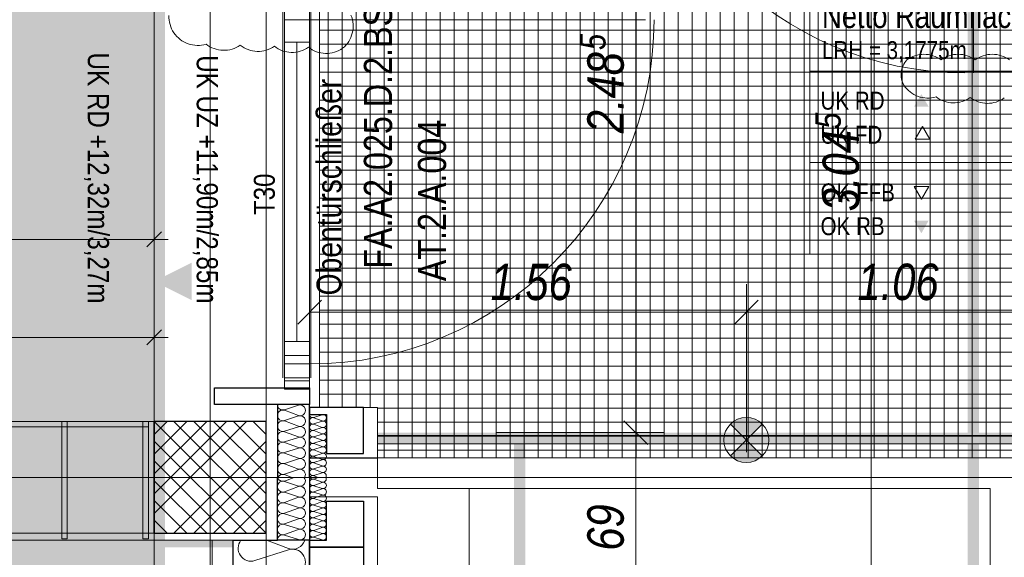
# Model space of a CAD drawing. Extents: x -620 to 300, y 62 to 1112.
# Tile 56 of 200: x -470 to -399, y 544 to 582. Entities that reach past the tile are written whole.
import ezdxf
from ezdxf.lldxf.tags import DXFTag

# ---------------------------------------------------------------- set-up
doc = ezdxf.new("R2010")
doc.units = 0
doc.layers.get('0').update_dxf_attribs({"lineweight": 13})
for name, color, linetype, lineweight, true_color in [('00 -Bauelemente -Gipskarton', 7, 'Continuous', 9, 0xff7fe6), ('00_ E_ST_Handlaufleuchte', 7, 'Continuous', 13, 0xb2b200), ('00_E_ST_Handlaufleuchte_Bem', 7, 'Continuous', 5, 0x7d7d00), ('00_E_ST_Handlaufleuchte_Kabel', 3, 'Continuous', 18, 0x00ff00), ('00_E_ST_Handlaufleuchte–Handlauf-Position', 7, 'Continuous', 5, 0x0000b2), ('30 -33 Aussenwände- 3 Aussenstützen', 7, 'Continuous', 50, 0x0000dd), ('30 -33 Aussenwände- 7 Fassade_ Elemente', 7, 'Continuous', 9, 0x00aacc), ('30 -34 Innenwände- 2 nichttragend', 7, 'Continuous', 18, 0xff7fe6), ('30 -34 Innenwände- 6 Elemente', 7, 'Continuous', 9, 0xff6633), ('30 -35 Decken- 1 Konstruktion-Träger- Stahlbeton', 7, 'Continuous', 13, 0x33aa00), ('60- 61 allgemeine Ausstattung- 1 Möbel', 9, 'Continuous', 9, 0x808080), ('60- 61 allgemeine Ausstattung- 4 Terrassen', 9, 'Continuous', 9, 0x808080), ('70 -72 Beschriftung- 1 Beschriftung allgemein', 7, 'Continuous', 9, 0xff6633), ('70 -75 Raumstempel- 1 Raumstempel-A06CPVLWL0', 1, 'Continuous', 50, 0xff0000), ('70 -76 Bemaßung- 2 Allgemein', 9, 'Continuous', 5, 0x808080), ('70 -77 Revision- 2 Wolken', 7, 'Continuous', 18, 0x944cff), ('iwb_Layout BA_Markierung', 7, 'Continuous', 9, 0xbadcdc)]:
    doc.layers.add(name, color=color, linetype=linetype, lineweight=lineweight, true_color=true_color)
doc.layers.add('70 -71 Achsen- 1 Gebäudeachsen', color=7, linetype='STRICHPUNKT2-A06CPVM0L0', lineweight=18)
doc.layers.add('Keine-A06CPVLYL0', color=7, linetype='Continuous', lineweight=9)
doc.styles.get("Standard").update_dxf_attribs({"font": 'ARIALN.TTF'})
tags = doc.linetypes.add('grob-A06CPVLVL0', pattern=[14, 3, -8, 3]).pattern_tags.tags
tags[8:9] = [DXFTag(74, 4), DXFTag(75, 0), DXFTag(340, '0'), DXFTag(46, 0.0), DXFTag(50, 0.0), DXFTag(44, 0.0), DXFTag(45, 0.0)]
tags[6:7] = [DXFTag(74, 4), DXFTag(75, 0), DXFTag(340, '0'), DXFTag(46, 0.0), DXFTag(50, 0.0), DXFTag(44, 0.0), DXFTag(45, 0.0)]
tags[4:5] = [DXFTag(74, 4), DXFTag(75, 0), DXFTag(340, '0'), DXFTag(46, 0.0), DXFTag(50, 0.0), DXFTag(44, 0.0), DXFTag(45, 0.0)]
tags = doc.linetypes.add('STRICHPUNKT2-A06CPVM0L0', pattern=[12.7, 6.35, -3.175, 0, -3.175]).pattern_tags.tags
tags[10:11] = [DXFTag(74, 4), DXFTag(75, 0), DXFTag(340, '0'), DXFTag(46, 0.0), DXFTag(50, 0.0), DXFTag(44, 0.0), DXFTag(45, 0.0)]
tags[8:9] = [DXFTag(74, 4), DXFTag(75, 0), DXFTag(340, '0'), DXFTag(46, 0.0), DXFTag(50, 0.0), DXFTag(44, 0.0), DXFTag(45, 0.0)]
tags[6:7] = [DXFTag(74, 4), DXFTag(75, 0), DXFTag(340, '0'), DXFTag(46, 0.0), DXFTag(50, 0.0), DXFTag(44, 0.0), DXFTag(45, 0.0)]
tags[4:5] = [DXFTag(74, 4), DXFTag(75, 0), DXFTag(340, '0'), DXFTag(46, 0.0), DXFTag(50, 0.0), DXFTag(44, 0.0), DXFTag(45, 0.0)]

# ---------------------------------------------------------------- blocks, each defined once
blk = doc.blocks.new('Polygon-A06CPVLNL0')
at = {"color": 0, "linetype": 'ByBlock', "lineweight": -2, "ltscale": 0.13}
blk.add_solid([(-459.485, 86.607), (-538.631, 86.396), (-459.318, 1083.814), (-538.631, 1083.814)], dxfattribs=at)
blk = doc.blocks.new('Referenz-A06CPVM1L0')
at = {"layer": '00 -Bauelemente -Gipskarton', "color": 0, "linetype": 'Continuous', "lineweight": 0, "ltscale": 0.13}
for points in [[(-454.536, 545.114), (-539.606, 545.114), (-539.606, 544.908)], [(-454.536, 545.114), (-539.606, 544.908), (-539.606, 544.864)], [(-454.536, 545.114), (-539.606, 544.864), (-454.536, 544.864)], [(-454.536, 544.864), (-539.606, 544.864), (-539.606, 544.658)], [(-454.536, 544.864), (-539.606, 544.658), (-539.606, 544.614)], [(-454.536, 544.864), (-539.606, 544.614), (-454.536, 544.614)]]:
    blk.add_solid(points, dxfattribs=at)
at = {"layer": '30 -33 Aussenwände- 3 Aussenstützen', "color": 0, "lineweight": 9}
for p, q in [((-460.176, 553.614), (-452.176, 545.614)), ((-453.59, 553.614), (-460.176, 547.028)), ((-455.005, 553.614), (-460.176, 548.442)), ((-456.419, 553.614), (-460.176, 549.856)), ((-457.833, 553.614), (-460.176, 551.27)), ((-459.247, 553.614), (-460.176, 552.685)), ((-458.762, 553.614), (-452.176, 547.028)), ((-457.348, 553.614), (-452.176, 548.442)), ((-455.934, 553.614), (-452.176, 549.856)), ((-454.519, 553.614), (-452.176, 551.27)), ((-453.105, 553.614), (-452.176, 552.685)), ((-460.176, 552.199), (-453.59, 545.614)), ((-452.176, 552.199), (-458.762, 545.614)), ((-460.176, 550.785), (-455.005, 545.614)), ((-452.176, 550.785), (-457.348, 545.614)), ((-456.176, 550.614), (-456.176, 548.614)), ((-460.176, 549.371), (-456.419, 545.614)), ((-457.176, 549.614), (-455.176, 549.614)), ((-452.176, 549.371), (-455.934, 545.614)), ((-460.176, 547.957), (-457.833, 545.614)), ((-452.176, 547.957), (-454.519, 545.614)), ((-460.176, 546.543), (-459.247, 545.614)), ((-452.176, 546.543), (-453.105, 545.614))]:
    blk.add_line(p, q, dxfattribs=at)
at = {"layer": '30 -33 Aussenwände- 3 Aussenstützen', "color": 0, "linetype": 'Continuous', "lineweight": 25, "ltscale": 0.25}
for p, q in [((-452.176, 553.614), (-460.176, 553.614)), ((-460.176, 553.614), (-460.176, 545.614)), ((-452.176, 545.614), (-452.176, 553.614)), ((-460.176, 545.614), (-452.176, 545.614))]:
    blk.add_line(p, q, dxfattribs=at)
at = {"layer": '30 -33 Aussenwände- 7 Fassade_ Elemente', "color": 0, "linetype": 'grob-A06CPVLVL0', "ltscale": 0.13}
for p, q in [((-401.676, 578.514), (-401.676, 602.514)), ((-450.976, 556.714), (-450.976, 583.914)), ((-448.976, 556.714), (-448.976, 583.914)), ((-449.076, 582.314), (-449.076, 558.314)), ((-425.076, 582.314), (-449.076, 582.314)), ((-437.676, 548.814), (-444.236, 548.814)), ((-437.676, 519.014), (-437.676, 548.814))]:
    blk.add_line(p, q, dxfattribs=at)
at = {"layer": '30 -33 Aussenwände- 7 Fassade_ Elemente', "color": 0, "linetype": 'Continuous', "lineweight": 18, "ltscale": 0.18}
for p, q in [((-450.876, 556.514), (-450.876, 583.914)), ((-449.076, 583.914), (-449.076, 556.514)), ((-450.876, 582.314), (-449.076, 582.314)), ((-450.876, 580.714), (-450.876, 582.314)), ((-449.076, 582.314), (-449.076, 580.714)), ((-449.076, 580.714), (-450.876, 580.714)), ((-449.976, 580.714), (-449.976, 559.314)), ((-450.876, 559.314), (-449.076, 559.314)), ((-450.876, 557.714), (-450.876, 559.314)), ((-449.076, 559.314), (-449.076, 557.714)), ((-450.876, 557.714), (-449.076, 557.714)), ((-450.876, 555.914), (-450.876, 557.714)), ((-449.076, 557.714), (-450.876, 557.714)), ((-449.076, 557.714), (-449.076, 555.914)), ((-449.076, 556.514), (-450.876, 556.514)), ((-449.076, 555.914), (-450.876, 555.914))]:
    blk.add_line(p, q, dxfattribs=at)
at = {"layer": '30 -33 Aussenwände- 7 Fassade_ Elemente', "color": 0, "linetype": 'Continuous', "ltscale": 0.13}
for p, q in [((-450.876, 558.314), (-450.876, 582.314)), ((-450.876, 582.314), (-449.076, 582.314)), ((-449.076, 582.314), (-449.076, 558.314)), ((-450.876, 556.714), (-450.876, 558.314)), ((-450.876, 558.314), (-449.076, 558.314)), ((-449.076, 558.314), (-450.876, 558.314)), ((-449.076, 558.314), (-449.076, 556.714)), ((-449.076, 556.714), (-450.876, 556.714)), ((-450.876, 554.444), (-449.876, 554.765)), ((-449.876, 554.037), (-450.876, 554.407)), ((-448.776, 553.892), (-448.176, 554.084)), ((-450.876, 553.678), (-449.876, 553.999)), ((-450.876, 553.678), (-449.876, 553.999)), ((-449.876, 553.271), (-450.876, 553.64)), ((-449.876, 553.271), (-450.876, 553.64)), ((-448.777, 553.432), (-448.176, 553.625)), ((-448.777, 553.432), (-448.176, 553.625)), ((-448.177, 553.187), (-448.777, 553.41)), ((-448.177, 553.187), (-448.777, 553.41)), ((-448.176, 553.647), (-448.776, 553.869)), ((-450.876, 552.912), (-449.876, 553.233)), ((-449.876, 552.505), (-450.876, 552.874)), ((-448.777, 552.973), (-448.177, 553.165)), ((-448.177, 552.728), (-448.777, 552.95)), ((-448.777, 552.513), (-448.177, 552.705)), ((-450.876, 552.146), (-449.876, 552.467)), ((-449.876, 551.739), (-450.876, 552.108)), ((-448.778, 552.053), (-448.177, 552.246)), ((-448.178, 551.808), (-448.778, 552.031)), ((-448.177, 552.268), (-448.777, 552.49)), ((-450.876, 551.38), (-449.876, 551.701)), ((-450.876, 551.38), (-449.876, 551.701)), ((-449.876, 550.973), (-450.876, 551.342)), ((-449.876, 550.973), (-450.876, 551.342)), ((-448.778, 551.594), (-448.178, 551.786)), ((-448.178, 551.349), (-448.778, 551.571)), ((-448.778, 551.134), (-448.178, 551.326)), ((-456.176, 548.614), (-456.176, 550.614)), ((-456.176, 548.614), (-456.176, 550.614)), ((-450.876, 550.614), (-449.876, 550.935)), ((-450.876, 550.614), (-449.876, 550.935)), ((-449.876, 550.207), (-450.876, 550.576)), ((-448.779, 550.674), (-448.178, 550.867)), ((-448.779, 550.674), (-448.178, 550.867)), ((-448.179, 550.43), (-448.779, 550.652)), ((-448.179, 550.43), (-448.779, 550.652)), ((-448.178, 550.889), (-448.778, 551.111)), ((-450.876, 549.848), (-449.876, 550.169)), ((-448.779, 550.215), (-448.179, 550.407)), ((-448.779, 550.215), (-448.179, 550.407)), ((-448.179, 549.97), (-448.779, 550.192)), ((-448.779, 549.755), (-448.179, 549.947)), ((-455.176, 549.614), (-457.176, 549.614)), ((-455.176, 549.614), (-457.176, 549.614)), ((-450.876, 549.81), (-450.345, 549.614)), ((-450.876, 549.351), (-450.166, 549.614)), ((-450.876, 549.313), (-449.876, 548.992)), ((-448.779, 549.733), (-448.457, 549.613)), ((-448.779, 549.495), (-448.457, 549.614)), ((-448.779, 549.472), (-448.179, 549.28)), ((-448.179, 549.257), (-448.779, 549.035)), ((-449.876, 548.955), (-450.876, 548.585)), ((-450.876, 548.547), (-449.876, 548.226)), ((-450.876, 548.547), (-449.876, 548.226)), ((-448.779, 549.013), (-448.179, 548.82)), ((-448.779, 549.013), (-448.179, 548.82)), ((-448.179, 548.798), (-448.779, 548.575)), ((-448.179, 548.798), (-448.779, 548.575)), ((-448.779, 548.553), (-448.178, 548.361)), ((-448.779, 548.553), (-448.178, 548.361)), ((-400.476, 548.814), (-444.236, 548.814)), ((-400.476, 452.414), (-400.476, 548.814)), ((-449.876, 548.189), (-450.876, 547.819)), ((-449.876, 548.189), (-450.876, 547.819)), ((-450.876, 547.781), (-449.876, 547.46)), ((-450.876, 547.781), (-449.876, 547.46)), ((-444.236, 548.214), (-449.076, 548.214)), ((-449.076, 548.214), (-449.076, 545.114)), ((-448.178, 548.338), (-448.778, 548.116)), ((-448.778, 548.093), (-448.178, 547.901)), ((-448.178, 547.878), (-448.778, 547.656)), ((-444.236, 386.014), (-444.236, 548.214)), ((-449.876, 547.423), (-450.876, 547.053)), ((-448.778, 547.634), (-448.178, 547.441)), ((-448.178, 547.419), (-448.778, 547.196)), ((-448.778, 547.174), (-448.177, 546.982)), ((-450.876, 547.015), (-449.876, 546.694)), ((-449.876, 546.656), (-450.876, 546.287)), ((-449.876, 546.656), (-450.876, 546.287)), ((-448.177, 546.959), (-448.777, 546.737)), ((-448.777, 546.714), (-448.177, 546.522)), ((-448.177, 546.499), (-448.777, 546.277)), ((-450.876, 546.249), (-449.876, 545.928)), ((-450.876, 546.249), (-449.876, 545.928)), ((-449.876, 545.89), (-450.876, 545.521)), ((-448.777, 546.255), (-448.177, 546.062)), ((-448.177, 546.04), (-448.777, 545.818)), ((-448.177, 546.04), (-448.777, 545.818)), ((-448.777, 545.795), (-448.176, 545.603)), ((-448.777, 545.795), (-448.176, 545.603)), ((-449.076, 545.114), (-456.036, 545.114)), ((-456.036, 545.114), (-456.036, 389.114)), ((-450.576, 544.527), (-452.163, 545.114)), ((-450.876, 545.483), (-449.876, 545.162)), ((-448.176, 545.58), (-448.776, 545.358)), ((-448.776, 545.335), (-448.176, 545.143)), ((-450.576, 544.437), (-452.976, 543.666))]:
    blk.add_line(p, q, dxfattribs=at)
at = {"layer": '30 -33 Aussenwände- 7 Fassade_ Elemente', "color": 0, "linetype": 'Continuous', "lineweight": 25, "ltscale": 0.25}
for p, q in [((-455.876, 554.814), (-455.876, 556.014)), ((-455.876, 556.014), (-449.076, 556.014)), ((-449.076, 556.014), (-449.076, 554.814)), ((-449.076, 554.814), (-455.876, 554.814)), ((-449.076, 554.814), (-451.376, 554.814)), ((-451.376, 554.814), (-451.376, 549.614)), ((-449.076, 549.614), (-449.076, 554.814)), ((-445.236, 554.614), (-449.076, 554.614)), ((-449.076, 554.614), (-449.076, 554.114)), ((-449.076, 554.114), (-447.876, 554.114)), ((-447.876, 554.114), (-447.876, 551.314)), ((-445.236, 551.314), (-445.236, 554.614)), ((-447.876, 551.314), (-445.236, 551.314)), ((-449.076, 551.014), (-444.236, 551.014)), ((-451.376, 545.114), (-451.376, 549.614)), ((-451.376, 545.114), (-451.376, 549.614)), ((-449.076, 549.614), (-449.076, 384.614)), ((-449.076, 549.614), (-449.076, 545.114)), ((-447.876, 545.114), (-447.876, 547.914)), ((-447.876, 547.914), (-445.236, 547.914)), ((-445.236, 547.914), (-445.236, 544.614)), ((-454.536, 389.114), (-454.536, 545.114)), ((-454.536, 545.114), (-451.376, 545.114)), ((-449.076, 545.114), (-451.376, 545.114)), ((-449.076, 545.114), (-447.876, 545.114)), ((-449.076, 544.614), (-449.076, 545.114)), ((-449.076, 389.614), (-449.076, 544.614)), ((-449.076, 544.614), (-445.236, 544.614)), ((-445.236, 544.614), (-449.076, 544.614)), ((-445.236, 544.614), (-445.236, 389.614))]:
    blk.add_line(p, q, dxfattribs=at)
at = {"layer": '30 -33 Aussenwände- 7 Fassade_ Elemente', "color": 0, "linetype": 'grob-A06CPVLVL0', "ltscale": 0.13}
for centre, major_axis in [((-402.276, 602.514), (-24, 0)), ((-449.076, 582.314), (0, -24.6))]:
    blk.add_ellipse(centre, major_axis=major_axis, ratio=1, start_param=0, end_param=1.570796, dxfattribs=at)
at = {"layer": '30 -33 Aussenwände- 7 Fassade_ Elemente', "color": 0, "linetype": 'Continuous', "ltscale": 0.13}
for centre, major_axis, end_param in [((-450.994, 554.808), (-0.383, 0.005), 1.896254), ((-449.759, 554.401), (-0.117, -0.364), 3.765224), ((-450.994, 554.042), (0.117, 0.364), 3.764652), ((-450.994, 554.042), (0.117, 0.364), 3.764652), ((-449.759, 553.635), (-0.117, -0.364), 3.765224), ((-449.759, 553.635), (-0.117, -0.364), 3.765224), ((-448.846, 554.11), (-0.23, 0.003), 1.896254), ((-448.106, 553.866), (-0.071, -0.219), 3.765224), ((-450.994, 553.276), (0.117, 0.364), 3.764652), ((-450.994, 553.276), (0.117, 0.364), 3.764652), ((-448.847, 553.651), (0.071, 0.219), 3.764652), ((-448.847, 553.651), (0.071, 0.219), 3.764652), ((-448.847, 553.191), (0.071, 0.219), 3.764652), ((-448.847, 553.191), (0.071, 0.219), 3.764652), ((-448.106, 553.406), (-0.071, -0.219), 3.765224), ((-448.106, 553.406), (-0.071, -0.219), 3.765224), ((-450.994, 552.51), (0.117, 0.364), 3.764652), ((-449.759, 552.869), (-0.117, -0.364), 3.765224), ((-448.847, 552.732), (0.071, 0.219), 3.764652), ((-448.106, 552.946), (-0.071, -0.219), 3.765224), ((-448.107, 552.487), (-0.071, -0.219), 3.765224), ((-450.994, 551.744), (0.117, 0.364), 3.764652), ((-450.994, 551.744), (-0.31, 0.225), 1.254884), ((-450.994, 551.744), (0.117, 0.364), 1.254884), ((-449.759, 552.103), (-0.117, -0.364), 3.765224), ((-448.848, 552.272), (0.071, 0.219), 3.764652), ((-448.848, 551.812), (0.071, 0.219), 3.764652), ((-448.107, 552.027), (-0.071, -0.219), 3.765224), ((-450.994, 550.978), (0.117, 0.364), 3.764652), ((-450.994, 551.744), (-0.31, -0.225), 1.254884), ((-450.994, 550.978), (0.117, 0.364), 1.254884), ((-449.759, 551.337), (-0.117, -0.364), 3.765224), ((-449.759, 551.337), (0.31, 0.225), 1.255075), ((-449.759, 551.337), (0.31, -0.225), 1.255075), ((-448.848, 551.353), (0.071, 0.219), 3.764652), ((-448.107, 551.567), (-0.071, -0.219), 3.765224), ((-448.108, 551.108), (-0.071, -0.219), 3.765224), ((-450.994, 550.978), (-0.31, 0.225), 1.254884), ((-450.994, 550.978), (-0.31, -0.225), 1.254884), ((-450.994, 550.212), (0.117, 0.364), 1.254884), ((-449.759, 551.337), (-0.117, -0.364), 1.255075), ((-449.759, 550.571), (-0.117, -0.364), 3.765224), ((-449.759, 550.571), (0.31, 0.225), 1.255075), ((-449.759, 550.571), (0.31, -0.225), 1.255075), ((-448.849, 550.893), (0.071, 0.219), 3.764652), ((-448.849, 550.893), (-0.186, 0.135), 1.254884), ((-448.849, 550.433), (0.071, 0.219), 3.764652), ((-448.849, 550.433), (-0.186, 0.135), 1.254884), ((-448.849, 550.893), (0.071, 0.219), 1.254884), ((-448.849, 550.893), (-0.186, -0.135), 1.254884), ((-448.849, 550.433), (0.071, 0.219), 1.254884), ((-448.108, 550.648), (-0.071, -0.219), 3.765224), ((-448.108, 550.648), (0.186, 0.135), 1.255075), ((-448.108, 550.648), (0.186, -0.135), 1.255075), ((-450.994, 550.212), (-0.31, 0.225), 1.254884), ((-450.994, 549.446), (0.117, 0.364), 1.428714), ((-450.994, 550.212), (-0.31, -0.225), 1.254884), ((-449.759, 550.571), (-0.117, -0.364), 1.255075), ((-449.759, 549.805), (0.332, -0.191), 2.405647), ((-448.85, 549.974), (-0.186, 0.135), 1.254884), ((-448.85, 549.974), (-0.186, -0.135), 1.254884), ((-448.849, 550.433), (-0.186, -0.135), 1.254884), ((-448.85, 549.974), (0.071, 0.219), 1.254884), ((-448.108, 550.648), (-0.071, -0.219), 1.255075), ((-448.109, 550.188), (-0.071, -0.219), 3.765224), ((-448.109, 550.188), (0.186, 0.135), 1.255075), ((-448.109, 550.188), (-0.071, -0.219), 1.255075), ((-448.109, 549.729), (0.198, -0.116), 2.411197), ((-448.109, 550.188), (0.186, -0.135), 1.255075), ((-450.994, 548.949), (-0.31, 0.225), 1.254884), ((-450.994, 549.715), (-0.369, -0.102), 1.613483), ((-450.994, 548.949), (0.117, 0.364), 1.254884), ((-449.759, 549.356), (-0.117, -0.364), 2.619647), ((-448.85, 549.254), (-0.186, 0.135), 1.254884), ((-448.85, 549.514), (0.071, 0.219), 1.434048), ((-448.85, 549.713), (-0.207, -0.1), 1.434048), ((-448.85, 549.254), (0.07, 0.219), 1.254884), ((-448.109, 549.498), (-0.07, -0.219), 2.411197), ((-448.109, 549.039), (-0.07, -0.219), 3.765224), ((-448.109, 549.039), (0.186, 0.135), 1.255075), ((-448.109, 549.039), (0.186, -0.135), 1.255075), ((-450.994, 548.183), (0.117, 0.364), 3.764652), ((-450.994, 548.949), (-0.31, -0.225), 1.254884), ((-450.994, 548.183), (0.117, 0.364), 1.254884), ((-449.759, 548.59), (-0.117, -0.364), 3.765224), ((-449.759, 548.59), (0.31, 0.225), 1.255075), ((-449.759, 548.59), (0.31, -0.225), 1.255075), ((-448.849, 548.794), (0.07, 0.219), 3.764652), ((-448.849, 548.794), (-0.186, 0.135), 1.254884), ((-448.849, 548.334), (0.07, 0.219), 3.764652), ((-448.849, 548.334), (-0.186, 0.135), 1.254884), ((-448.85, 549.254), (-0.186, -0.135), 1.254884), ((-448.849, 548.794), (0.07, 0.219), 1.254884), ((-448.849, 548.794), (-0.186, -0.135), 1.254884), ((-448.849, 548.334), (0.07, 0.219), 1.254884), ((-448.109, 549.039), (-0.07, -0.219), 1.255075), ((-448.108, 548.579), (-0.07, -0.219), 3.765224), ((-448.108, 548.579), (0.186, 0.135), 1.255075), ((-448.108, 548.579), (-0.07, -0.219), 1.255075), ((-448.108, 548.579), (0.186, -0.135), 1.255075), ((-450.994, 548.183), (-0.31, 0.225), 1.254884), ((-450.994, 547.417), (0.117, 0.364), 3.764652), ((-450.994, 548.183), (-0.31, -0.225), 1.254884), ((-450.994, 547.417), (0.117, 0.364), 1.254884), ((-449.759, 548.59), (-0.117, -0.364), 1.255075), ((-449.759, 547.824), (-0.117, -0.364), 3.765224), ((-449.759, 547.824), (0.31, 0.225), 1.255075), ((-449.759, 547.824), (0.31, -0.225), 1.255075), ((-448.848, 547.875), (0.07, 0.219), 3.764652), ((-448.849, 548.334), (-0.186, -0.135), 1.254884), ((-448.108, 548.12), (-0.07, -0.219), 3.765224), ((-448.107, 547.66), (-0.07, -0.219), 3.765224), ((-450.994, 547.417), (-0.31, 0.225), 1.254884), ((-450.994, 546.651), (0.117, 0.364), 3.764652), ((-450.994, 546.651), (0.117, 0.364), 3.764652), ((-450.994, 547.417), (-0.31, -0.225), 1.254884), ((-449.759, 547.824), (-0.117, -0.364), 1.255075), ((-449.759, 547.058), (-0.117, -0.364), 3.765224), ((-448.848, 547.415), (0.07, 0.219), 3.764652), ((-448.848, 546.955), (0.07, 0.219), 3.764652), ((-448.107, 547.2), (-0.07, -0.219), 3.765224), ((-449.759, 546.292), (-0.117, -0.364), 3.765224), ((-449.759, 546.292), (-0.117, -0.364), 3.765224), ((-448.847, 546.496), (0.07, 0.219), 3.764652), ((-448.107, 546.741), (-0.07, -0.219), 3.765224), ((-448.106, 546.281), (-0.07, -0.219), 3.765224), ((-450.994, 545.885), (0.117, 0.364), 3.764652), ((-450.994, 545.885), (0.117, 0.364), 3.764652), ((-449.759, 545.526), (-0.117, -0.364), 3.765224), ((-448.847, 546.036), (0.07, 0.219), 3.764652), ((-448.847, 546.036), (0.07, 0.219), 3.764652), ((-448.847, 545.576), (0.07, 0.219), 3.764652), ((-448.847, 545.576), (0.07, 0.219), 3.764652), ((-448.106, 545.821), (-0.07, -0.219), 3.765224), ((-448.106, 545.821), (-0.07, -0.219), 3.765224), ((-453.258, 544.54), (-0.717, 0.574), 2.557098), ((-450.994, 545.119), (0.117, 0.364), 1.896254), ((-450.295, 545.401), (-0.282, -0.874), 1.563745), ((-448.846, 545.117), (0.07, 0.219), 1.896254), ((-448.106, 545.362), (-0.07, -0.219), 3.765224), ((-450.295, 543.563), (0.744, 0.539), 1.254884), ((-450.295, 543.563), (0.744, -0.539), 1.254884)]:
    blk.add_ellipse(centre, major_axis=major_axis, ratio=1, start_param=0, end_param=end_param, dxfattribs=at)
at = {"layer": '30 -34 Innenwände- 2 nichttragend', "color": 0, "linetype": 'Continuous', "ltscale": 0.18}
for p in [(-539.606, 545.114), (-454.536, 542.114)]:
    blk.add_line(p, (-454.536, 545.114), dxfattribs=at)
at = {"layer": '30 -34 Innenwände- 6 Elemente', "color": 0, "linetype": 'Continuous', "ltscale": 0.13}
for p, q in [((-396.676, 552.614), (-444.236, 552.614)), ((-444.236, 552.614), (-444.236, 552.014)), ((-444.236, 552.014), (-397.276, 552.014)), ((-398.276, 551.014), (-444.236, 551.014)), ((-444.236, 551.014), (-444.236, 548.814)), ((-444.236, 548.814), (-400.476, 548.814)), ((-400.476, 548.814), (-400.476, 452.414))]:
    blk.add_line(p, q, dxfattribs=at)
at = {"layer": '30 -35 Decken- 1 Konstruktion-Träger- Stahlbeton', "color": 0, "linetype": 'grob-A06CPVLVL0', "lineweight": -2, "ltscale": 0.13}
for p, q in [((-460.176, 388.614), (-460.176, 605.614)), ((-452.176, 388.614), (-452.176, 605.614)), ((-539.606, 553.614), (-460.176, 553.614)), ((-539.606, 545.614), (-460.176, 545.614))]:
    blk.add_line(p, q, dxfattribs=at)
at = {"layer": '30 -35 Decken- 1 Konstruktion-Träger- Stahlbeton', "color": 0, "lineweight": 35}
blk.add_line((-460.176, 553.614), (-460.176, 545.614), dxfattribs=at)
at = {"layer": '60- 61 allgemeine Ausstattung- 1 Möbel', "color": 0, "linetype": 'grob-A06CPVLVL0', "lineweight": 15, "ltscale": 0.15}
for p, q in [((-460.576, 553.614), (-539.606, 553.614)), ((-466.376, 553.614), (-466.776, 553.614)), ((-466.776, 553.614), (-466.776, 545.214)), ((-466.376, 545.214), (-466.376, 553.614)), ((-460.576, 553.614), (-460.976, 553.614)), ((-460.976, 553.614), (-460.976, 545.214)), ((-460.576, 545.214), (-460.576, 553.614)), ((-460.576, 553.214), (-460.576, 553.614)), ((-539.606, 553.214), (-460.576, 553.214)), ((-466.776, 545.214), (-466.376, 545.214)), ((-460.976, 545.214), (-460.576, 545.214))]:
    blk.add_line(p, q, dxfattribs=at)
at = {"layer": '60- 61 allgemeine Ausstattung- 4 Terrassen', "color": 0}
for p, q in [((-448.376, 601.814), (-448.376, 554.614)), ((-447.756, 554.614), (-447.756, 601.814)), ((-446.756, 554.614), (-446.756, 601.814)), ((-445.756, 554.614), (-445.756, 601.814)), ((-444.756, 554.614), (-444.756, 601.814)), ((-443.756, 551.014), (-443.756, 601.814)), ((-442.756, 551.014), (-442.756, 601.814)), ((-441.756, 551.014), (-441.756, 601.814)), ((-440.756, 551.014), (-440.756, 601.814)), ((-439.756, 551.014), (-439.756, 601.814)), ((-438.756, 551.014), (-438.756, 601.814)), ((-437.756, 551.014), (-437.756, 601.814)), ((-436.756, 551.014), (-436.756, 601.814)), ((-435.756, 551.014), (-435.756, 601.814)), ((-434.756, 551.014), (-434.756, 601.814)), ((-433.756, 551.014), (-433.756, 601.814)), ((-432.756, 551.014), (-432.756, 601.814)), ((-431.756, 551.014), (-431.756, 601.814)), ((-430.756, 551.014), (-430.756, 601.814)), ((-429.756, 551.014), (-429.756, 601.814)), ((-428.756, 551.014), (-428.756, 601.814)), ((-427.756, 551.014), (-427.756, 601.814)), ((-426.756, 551.014), (-426.756, 601.814)), ((-425.756, 551.014), (-425.756, 601.814)), ((-424.756, 551.014), (-424.756, 601.814)), ((-423.756, 551.014), (-423.756, 601.814)), ((-422.756, 551.014), (-422.756, 601.814)), ((-421.756, 551.014), (-421.756, 601.814)), ((-420.756, 551.014), (-420.756, 601.814)), ((-419.756, 551.014), (-419.756, 601.814)), ((-418.756, 551.014), (-418.756, 601.814)), ((-417.756, 551.014), (-417.756, 601.814)), ((-416.756, 551.014), (-416.756, 601.814)), ((-415.756, 551.014), (-415.756, 601.814)), ((-414.756, 551.014), (-414.756, 601.814)), ((-413.756, 551.014), (-413.756, 601.814)), ((-412.756, 551.014), (-412.756, 601.814)), ((-411.756, 551.014), (-411.756, 601.814)), ((-410.756, 551.014), (-410.756, 601.814)), ((-409.756, 551.014), (-409.756, 601.814)), ((-408.756, 551.014), (-408.756, 601.814)), ((-407.756, 551.014), (-407.756, 601.814)), ((-406.756, 551.014), (-406.756, 601.814)), ((-405.756, 551.014), (-405.756, 601.814)), ((-404.756, 551.014), (-404.756, 601.814)), ((-403.756, 551.014), (-403.756, 601.814)), ((-402.756, 551.014), (-402.756, 601.814)), ((-401.756, 551.014), (-401.756, 601.814)), ((-400.756, 551.014), (-400.756, 601.814)), ((-399.756, 551.014), (-399.756, 601.814)), ((-448.376, 581.554), (-349.076, 581.554)), ((-448.376, 580.554), (-349.076, 580.554)), ((-448.376, 579.554), (-349.076, 579.554)), ((-448.376, 578.554), (-349.076, 578.554)), ((-448.376, 577.554), (-349.076, 577.554)), ((-448.376, 576.554), (-349.076, 576.554)), ((-448.376, 575.554), (-349.076, 575.554)), ((-448.376, 574.554), (-349.076, 574.554)), ((-448.376, 573.554), (-349.076, 573.554)), ((-448.376, 572.554), (-349.076, 572.554)), ((-448.376, 571.554), (-349.076, 571.554)), ((-448.376, 570.554), (-349.076, 570.554)), ((-448.376, 569.554), (-349.076, 569.554)), ((-448.376, 568.554), (-349.076, 568.554)), ((-448.376, 567.554), (-349.076, 567.554)), ((-448.376, 566.554), (-349.076, 566.554)), ((-448.376, 565.554), (-349.076, 565.554)), ((-448.376, 564.554), (-349.076, 564.554)), ((-448.376, 563.554), (-349.076, 563.554)), ((-448.376, 562.554), (-349.076, 562.554)), ((-448.376, 561.554), (-349.076, 561.554)), ((-448.376, 560.554), (-349.076, 560.554)), ((-448.376, 559.554), (-349.076, 559.554)), ((-448.376, 558.554), (-349.076, 558.554)), ((-448.376, 557.554), (-349.076, 557.554)), ((-448.376, 556.554), (-349.076, 556.554)), ((-448.376, 555.554), (-349.076, 555.554)), ((-448.376, 554.614), (-444.236, 554.614)), ((-444.236, 554.614), (-444.236, 551.014)), ((-444.236, 554.554), (-349.076, 554.554)), ((-444.236, 553.554), (-349.076, 553.554)), ((-444.236, 552.554), (-349.076, 552.554)), ((-444.236, 551.554), (-349.076, 551.554)), ((-444.236, 551.014), (-398.276, 551.014))]:
    blk.add_line(p, q, dxfattribs=at)
at = {"layer": '70 -71 Achsen- 1 Gebäudeachsen', "color": 0, "linetype": 'STRICHPUNKT2-A06CPVM0L0', "ltscale": 0.18}
for p, q in [((-456.176, 1084.554), (-456.176, 85.114)), ((-539.606, 549.614), (75.885, 549.614))]:
    blk.add_line(p, q, dxfattribs=at)
at = {"layer": '70 -75 Raumstempel- 1 Raumstempel-A06CPVLWL0', "color": 0, "lineweight": 9}
for p, q in [((-413.355, 591.705), (-413.355, 565.566)), ((-413.355, 578.636), (-391.626, 578.636)), ((-405.317, 574.675), (-405.84, 573.769)), ((-404.794, 573.769), (-405.317, 574.675)), ((-405.84, 573.769), (-404.794, 573.769)), ((-413.355, 572.101), (-391.626, 572.101)), ((-405.389, 569.496), (-405.912, 570.402)), ((-405.912, 570.402), (-404.866, 570.402)), ((-404.866, 570.402), (-405.389, 569.496)), ((-377.031, 565.566), (-413.355, 565.566))]:
    blk.add_line(p, q, dxfattribs=at)
at = {"layer": '70 -75 Raumstempel- 1 Raumstempel-A06CPVLWL0', "color": 0, "lineweight": 0}
for points in [[(-404.866, 576.09), (-405.389, 576.997), (-405.912, 576.09)], [(-404.866, 567.96), (-405.389, 567.054), (-405.912, 567.96)]]:
    blk.add_solid(points, dxfattribs=at)
at = {"layer": '70 -76 Bemaßung- 2 Allgemein', "color": 0, "linetype": 'Continuous', "ltscale": 0.13}
for p, q in [((-460.176, 564.114), (-460.176, 567.614)), ((-461.237, 566.614), (-539.606, 566.614)), ((-459.176, 566.614), (-461.237, 566.614)), ((-460.176, 557.114), (-460.176, 560.614)), ((-461.237, 559.614), (-539.606, 559.614)), ((-459.176, 559.614), (-461.237, 559.614))]:
    blk.add_line(p, q, dxfattribs=at)
at = {"layer": '70 -76 Bemaßung- 2 Allgemein', "color": 0, "linetype": 'Continuous', "lineweight": 20, "ltscale": 0.2}
for p, q in [((-459.646, 567.144), (-460.707, 566.083)), ((-459.646, 560.144), (-460.707, 559.083))]:
    blk.add_line(p, q, dxfattribs=at)
at = {"layer": '70 -76 Bemaßung- 2 Allgemein', "color": 0, "lineweight": 0}
for points in [[(-462.847, 562.282), (-460.176, 563.614), (-462.845, 564.952)], [(-457.506, 562.282), (-460.176, 563.614), (-457.507, 564.952)]]:
    blk.add_solid(points, dxfattribs=at)
at = {"layer": '70 -77 Revision- 2 Wolken', "color": 0, "linetype": 'Continuous', "ltscale": 0.18}
for centre, major_axis in [((-457.089, 582.525), (-2.03, 0.088)), ((-447.996, 581.85), (1.971, -0.495)), ((-457.076, 582.506), (-1.69, -1.129)), ((-447.996, 581.85), (1.28, -1.579)), ((-457.076, 582.506), (-0.674, -1.917)), ((-455.197, 582.155), (-1.268, -1.588)), ((-455.197, 582.155), (-0.062, -2.031)), ((-452.76, 582.081), (-1.268, -1.588)), ((-452.76, 582.081), (-0.062, -2.031)), ((-450.323, 582.007), (-1.268, -1.588)), ((-450.323, 582.007), (-0.062, -2.031)), ((-447.885, 581.933), (-1.268, -1.588)), ((-447.885, 581.933), (-0.062, -2.031)), ((-405.324, 578.395), (-1.095, 1.041)), ((-405.201, 577.811), (0, 2.032)), ((-405.201, 577.811), (1.219, 1.626)), ((-402.762, 577.811), (0, 2.032)), ((-402.762, 577.811), (1.219, 1.626)), ((-400.324, 577.811), (0, 2.032)), ((-400.324, 577.811), (1.219, 1.626)), ((-405.324, 578.395), (-1.501, 0.176)), ((-404.926, 578.741), (-1.705, -1.106)), ((-404.926, 578.741), (-0.7, -1.907)), ((-403.099, 578.402), (-1.243, -1.607)), ((-403.099, 578.402), (-0.03, -2.032)), ((-400.66, 578.366), (-1.243, -1.607)), ((-400.66, 578.366), (-0.03, -2.032))]:
    blk.add_ellipse(centre, major_axis=major_axis, ratio=1, start_param=0, end_param=0.643501, dxfattribs=at)
at = {"layer": '70 -72 Beschriftung- 1 Beschriftung allgemein', "color": 0, "linetype": 'Continuous', "ltscale": 0.13, "attachment_point": 1, "rotation": 90}
for s, insert, char_height in [('{\\fArial Narrow;FA.A2.025.D.2.BS.BRH}', (-445.199, 564.521), 2.01377), ('{\\fArial Narrow;Obentürschließer}', (-448.574, 562.612), 1.76205), ('{\\fArial Narrow;AT.2.A.004}', (-441.34, 563.624), 2.01377)]:
    blk.add_mtext(s, dxfattribs=dict(at, insert=insert, char_height=char_height))
at = {"layer": '70 -75 Raumstempel- 1 Raumstempel-A06CPVLWL0', "color": 0, "linetype": 'Continuous', "ltscale": 0.5, "attachment_point": 1, "rotation": 0}
for s, insert, char_height in [('{\\fArial Narrow;Netto Raumfläche:}', (-412.488, 583.431), 1.71171), ('{\\fArial Narrow;LRH = 3,1775m}', (-412.488, 580.78), 1.28378), ('{\\fArial Narrow;UK RD}', (-412.589, 577.17), 1.28378), ('{\\fArial Narrow;UK FD}', (-412.589, 574.737), 1.28378), ('{\\fArial Narrow;OK FFB}', (-412.589, 570.617), 1.28378), ('{\\fArial Narrow;OK RB}', (-412.589, 568.203), 1.28378)]:
    blk.add_mtext(s, dxfattribs=dict(at, insert=insert, char_height=char_height))
at = {"layer": '70 -76 Bemaßung- 2 Allgemein', "color": 0, "linetype": 'Continuous', "ltscale": 0.13, "char_height": 1.51033, "attachment_point": 1, "rotation": 270}
for s, insert in [('{\\fArial Narrow;UK RD +12,32m/3,27m}', (-463.401, 579.966)), ('{\\fArial Narrow;UK UZ +11,90m/2,85m}', (-455.626, 579.774))]:
    blk.add_mtext(s, dxfattribs=dict(at, insert=insert))
at = {"layer": 'Keine-A06CPVLYL0', "color": 0, "linetype": 'Continuous', "ltscale": 0.13, "insert": (-453.056, 568.362), "char_height": 1.49774, "attachment_point": 1, "rotation": 90}
blk.add_mtext('{\\fArial Narrow;T30}', dxfattribs=at)
blk = doc.blocks.new('Blockreferenz-A06CPVM9L0')
at = {"lineweight": -2}
for points in [[(-417.885, 552.283), (-419.023, 553.42), (-418.69, 553.676), (-418.302, 553.837), (-417.885, 553.891), (-417.469, 553.837), (-417.081, 553.676), (-416.748, 553.42)], [(-419.023, 551.146), (-417.885, 552.283), (-416.748, 551.146), (-417.081, 550.89), (-417.469, 550.73), (-417.885, 550.675), (-418.302, 550.73), (-418.69, 550.89)]]:
    blk.add_hatch(color=0, dxfattribs=at).paths.add_polyline_path(points)
at = {"color": 0, "lineweight": -2}
for p, q in [((-416.748, 551.146), (-419.023, 553.42)), ((-419.023, 551.146), (-416.748, 553.42))]:
    blk.add_line(p, q, dxfattribs=at)
blk.add_circle((-417.885, 552.283), 1.608, dxfattribs=at)
blk = doc.blocks.new('Maß-A06CPVMJL0')
at = {"color": 0, "linetype": 'ByBlock', "lineweight": -2, "ltscale": 0.13}
for p, q in [((-449.076, 563.414), (-449.076, 551.414)), ((-417.885, 563.414), (-417.885, 551.414)), ((-448.228, 562.262), (-449.925, 560.565)), ((-417.037, 562.262), (-418.734, 560.565)), ((-449.076, 561.414), (-417.885, 561.414))]:
    blk.add_line(p, q, dxfattribs=at)
at = {"color": 0, "linetype": 'ByBlock', "lineweight": -2, "ltscale": 0.13, "insert": (-436.151, 564.88), "char_height": 2.6, "attachment_point": 1}
blk.add_mtext('{\\fArial Narrow|b0|i1;1.56}', dxfattribs=at)
blk = doc.blocks.new('Maß-A06CPVMLL0')
at = {"color": 0, "linetype": 'ByBlock', "lineweight": -2, "ltscale": 0.13}
for p, q in [((-417.885, 563.414), (-417.885, 551.414)), ((-396.676, 563.414), (-396.676, 551.414)), ((-417.037, 562.262), (-418.734, 560.565)), ((-395.828, 562.262), (-397.525, 560.565)), ((-417.885, 561.414), (-396.676, 561.414))]:
    blk.add_line(p, q, dxfattribs=at)
at = {"color": 0, "linetype": 'ByBlock', "lineweight": -2, "ltscale": 0.13, "insert": (-409.951, 564.88), "char_height": 2.6, "attachment_point": 1}
blk.add_mtext('{\\fArial Narrow|b0|i1;1.06}', dxfattribs=at)
blk = doc.blocks.new('Polygon-A06CPVNBL0')
at = {"color": 0, "linetype": 'ByBlock', "lineweight": -2, "ltscale": 0.13}
blk.add_solid([(-444.236, 552.814), (-396.476, 552.814), (-444.236, 552.014), (-396.476, 552.014)], dxfattribs=at)
blk = doc.blocks.new('Maß-A06CPVNLL0')
at = {"color": 0, "linetype": 'ByBlock', "lineweight": -2, "ltscale": 0.13}
for p, q in [((-426.625, 603.362), (-424.928, 601.665)), ((-423.776, 602.514), (-435.776, 602.514)), ((-425.776, 552.814), (-425.776, 602.514)), ((-426.625, 553.662), (-424.928, 551.965)), ((-423.776, 552.814), (-435.776, 552.814))]:
    blk.add_line(p, q, dxfattribs=at)
at = {"color": 0, "linetype": 'ByBlock', "lineweight": -2, "ltscale": 0.13, "attachment_point": 1, "rotation": 90}
for s, insert, char_height in [('{\\fArial Narrow|b0|i1;5}', (-429.763, 580.141), 1.82), ('{\\fArial Narrow|b0|i1;2.48}', (-429.243, 574.198), 2.6)]:
    blk.add_mtext(s, dxfattribs=dict(at, insert=insert, char_height=char_height))
blk = doc.blocks.new('Maß-A06CPVO1L0')
at = {"color": 0, "linetype": 'ByBlock', "lineweight": -2, "ltscale": 0.13}
for p, q in [((-426.625, 553.662), (-424.928, 551.965)), ((-423.776, 552.814), (-435.776, 552.814)), ((-425.776, 539.004), (-425.776, 552.814)), ((-426.625, 539.852), (-424.928, 538.155)), ((-423.776, 539.004), (-435.776, 539.004))]:
    blk.add_line(p, q, dxfattribs=at)
at = {"color": 0, "linetype": 'ByBlock', "lineweight": -2, "ltscale": 0.13, "insert": (-429.243, 544.372), "char_height": 2.6, "attachment_point": 1, "rotation": 90}
blk.add_mtext('{\\fArial Narrow|b0|i1;69}', dxfattribs=at)
blk = doc.blocks.new('Maß-A06CPVOHL0')
at = {"color": 0, "linetype": 'ByBlock', "lineweight": -2, "ltscale": 0.13}
for p, q in [((-409.825, 603.362), (-408.128, 601.665)), ((-410.976, 602.514), (-398.976, 602.514)), ((-408.976, 541.614), (-408.976, 602.514)), ((-409.825, 542.462), (-408.128, 540.765)), ((-410.976, 541.614), (-398.976, 541.614))]:
    blk.add_line(p, q, dxfattribs=at)
at = {"color": 0, "linetype": 'ByBlock', "lineweight": -2, "ltscale": 0.13, "attachment_point": 1, "rotation": 90}
for s, insert, char_height in [('{\\fArial Narrow|b0|i1;5}', (-412.963, 574.515), 1.82), ('{\\fArial Narrow|b0|i1;3.04}', (-412.443, 568.624), 2.6)]:
    blk.add_mtext(s, dxfattribs=dict(at, insert=insert, char_height=char_height))
blk = doc.blocks.new('Polygon-A06CPVONL0')
at = {"color": 0, "linetype": 'ByBlock', "lineweight": -2, "ltscale": 0.13}
blk.add_solid([(-401.276, 373.014), (-402.076, 373.014), (-401.276, 601.814), (-402.076, 601.814)], dxfattribs=at)
blk = doc.blocks.new('Polygon-A06CPVPDL0')
at = {"linetype": 'ByBlock', "lineweight": -2, "ltscale": 0.13}
blk.add_hatch(color=0, dxfattribs=at).paths.add_polyline_path([(-434.476, 373.014), (-434.476, 552.014), (-444.236, 552.014), (-444.236, 552.814), (-433.676, 552.814), (-433.676, 373.014)])
blk = doc.blocks.new('Polylinie-A06CPVQ9L0')
at = {"color": 0, "linetype": 'ByBlock', "lineweight": -2, "ltscale": 0.18}
blk.add_solid([(-417.885, 552.183), (-417.885, 552.383), (-397.075, 552.183), (-396.875, 552.383)], dxfattribs=at)

msp = doc.modelspace()

# ---------------------------------------------------------------- block references
at = {"color": 8, "lineweight": 13, "ltscale": 0.13, "true_color": 0x808080}
msp.add_blockref('Referenz-A06CPVM1L0', (0, 0), dxfattribs=at)
at = {"layer": '00_ E_ST_Handlaufleuchte', "ltscale": 0.13}
msp.add_blockref('Blockreferenz-A06CPVM9L0', (0, 0), dxfattribs=at)
at = {"layer": '00_E_ST_Handlaufleuchte_Bem', "ltscale": 0.13}
for name in ['Maß-A06CPVNLL0', 'Maß-A06CPVOHL0', 'Maß-A06CPVMJL0', 'Maß-A06CPVMLL0', 'Maß-A06CPVO1L0']:
    msp.add_blockref(name, (0, 0), dxfattribs=at)
at = {"layer": '00_E_ST_Handlaufleuchte_Kabel', "ltscale": 0.18}
msp.add_blockref('Polylinie-A06CPVQ9L0', (0, 0), dxfattribs=at)
at = {"layer": '00_E_ST_Handlaufleuchte–Handlauf-Position', "ltscale": 0.13}
for name in ['Polygon-A06CPVONL0', 'Polygon-A06CPVNBL0', 'Polygon-A06CPVPDL0']:
    msp.add_blockref(name, (0, 0), dxfattribs=at)
at = {"layer": 'iwb_Layout BA_Markierung', "ltscale": 0.13}
msp.add_blockref('Polygon-A06CPVLNL0', (0, 0), dxfattribs=at)

doc.saveas('drawing.dxf')
